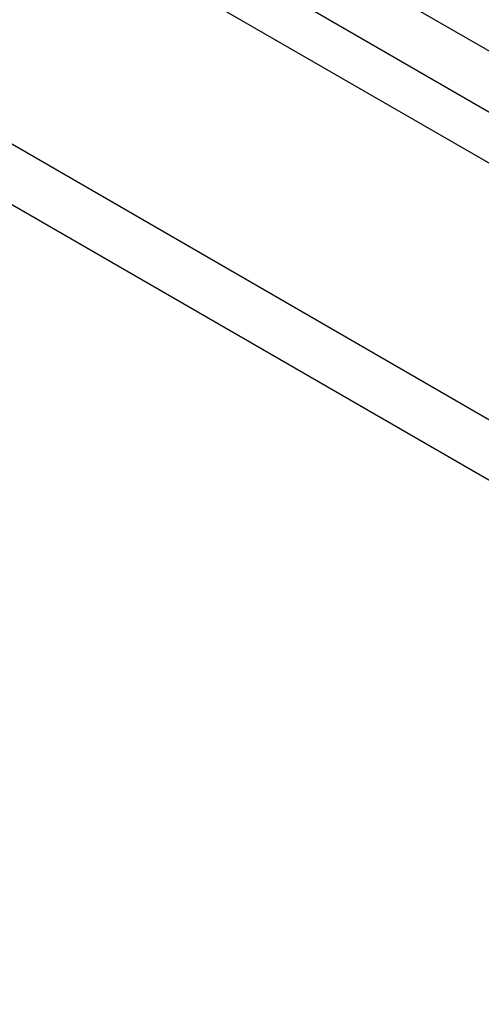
# Model space of a CAD drawing. Header units: inches. Extents: x 23 to 567, y 61 to 264.
# Tile 241 of 256: x 501.15 to 502.38, y 244.05 to 246.67. Entities that reach past the tile are written whole.
import ezdxf

# ---------------------------------------------------------------- set-up
doc = ezdxf.new("R2010")
doc.units = ezdxf.units.IN
doc.header["$MEASUREMENT"] = 0
doc.layers.add('Visible Edges(ANSI)', color=7, linetype='Continuous', lineweight=25)
doc.layers.add('Visible Tangent Edges(ANSI)', color=7, linetype='Continuous', lineweight=25)

msp = doc.modelspace()

# ---------------------------------------------------------------- linework, layer by layer
at = {"layer": 'Visible Edges(ANSI)'}
msp.add_line((482.3932, 257.8414), (520.2976, 235.9572), dxfattribs=at)
at = {"layer": 'Visible Tangent Edges(ANSI)'}
for p, q in [((520.5685, 236.0988), (482.5247, 258.0634)), ((482.4547, 257.9421), (520.4985, 235.9776)), ((481.8027, 257.5005), (519.7072, 235.6164)), ((519.6372, 235.4951), (481.7327, 257.3793))]:
    msp.add_line(p, q, dxfattribs=at)

doc.saveas('drawing.dxf')
